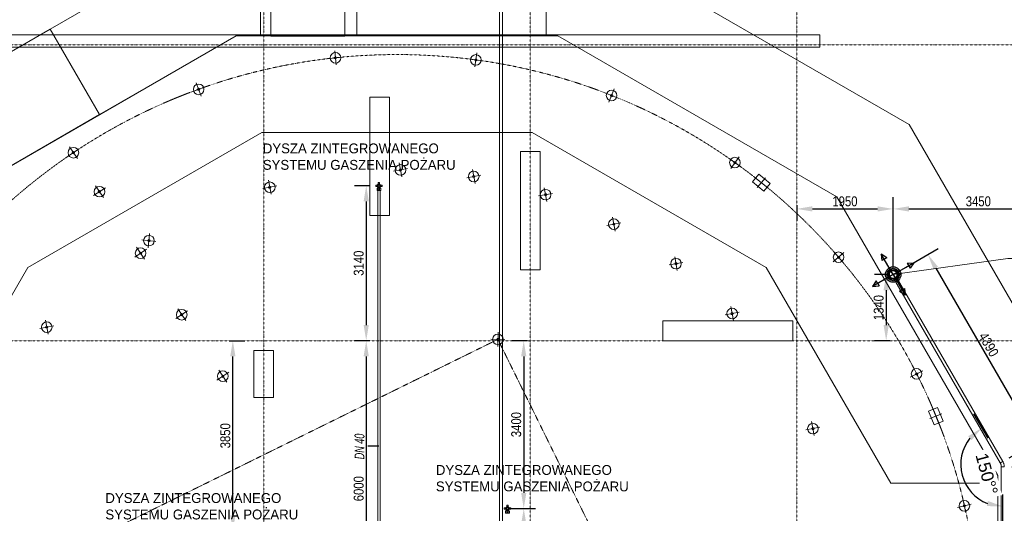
# Model space of a CAD drawing. Header units: centimetres. Extents: x -1589 to 108054, y -205274 to 31709.
# Tile 32 of 256: x 35729 to 55682, y -85651 to -75644. Entities that reach past the tile are written whole.
import ezdxf

# ---------------------------------------------------------------- set-up
doc = ezdxf.new("R2010")
doc.units = ezdxf.units.CM
doc.header["$LTSCALE"] = 0.01
doc.header["$MEASUREMENT"] = 0
doc.linetypes.add('Kropki i Kreski', pattern=[72, 36, -18, 0, -18])
for name, color, linetype in [('2_stropy.K_IR', 7, 'Continuous'), ('2_ściany wewnętrzne.ISTN', 7, 'Continuous'), ('2_ściany zewnętrzne.ISTN', 7, 'Continuous'), ('3_lądowisko.K_IR', 7, 'Continuous'), ('3_oświetlenie.K_IR', 7, 'Continuous'), ('4_osie.ISTN', 7, 'Continuous'), ('_KD', 7, 'Continuous'), ('_WOD-KAN', 7, 'Continuous')]:
    doc.layers.add(name, color=color, linetype=linetype)
for name, color, linetype, lineweight in [('A-ANNO-DIMS', 7, 'Continuous', 30), ('A-ANNO-NOTE', 7, 'Continuous', 30), ('F-SPRN', 7, 'Continuous', 18), ('P-PIPE', 7, 'Continuous', 9), ('P-PIPE-CNTR', 7, 'Continuous', 18), ('P-PIPE-IDEN', 7, 'Continuous', 30)]:
    doc.layers.add(name, color=color, linetype=linetype, lineweight=lineweight)
doc.styles.add('Arial Narrow', font='ARIALN.TTF', dxfattribs={"height": 200})
doc.styles.add('Arial Narrow_B_I', font='ARIALNBI.TTF', dxfattribs={"width": 0.8, "height": 100})
doc.styles.add('Arial_1', font='arial.ttf', dxfattribs={"height": 250})
doc.styles.add('GENERATED_STYLE_1', font='txt')
doc.dimstyles.new('Przekątna', dxfattribs={"dimscale": 304.8, "dimtxt": 204.686195, "dimasz": 1.041667, "dimexe": 0.787402, "dimexo": 0.492126, "dimgap": 0.164042, "dimtad": 1, "dimdec": 0, "dimrnd": 10, "dimzin": 0, "dimdsep": 46, "dimtxsty": 'Arial Narrow', "dimsah": 1, "dimcen": 0.09, "dimazin": 0, "dimtfac": 1, "dimtdec": 4, "dimtix": 1, "dimtmove": 0, "dimatfit": 3, "dimfxl": 1, "dimtvp": 1, "dimtolj": 1, "dimtzin": 0, "dimarcsym": 2})
doc.dimstyles.new('Przekątna_4', dxfattribs={"dimscale": 304.8, "dimtxt": 255.06485, "dimasz": 1.041667, "dimexe": 0.787402, "dimexo": 0.492126, "dimgap": 0.492126, "dimtad": 1, "dimdec": 0, "dimzin": 0, "dimdsep": 46, "dimtxsty": 'Arial_1', "dimsah": 1, "dimcen": 0.09, "dimadec": 0, "dimazin": 0, "dimtfac": 1, "dimtdec": 4, "dimtix": 1, "dimtmove": 2, "dimatfit": 3, "dimfxl": 1, "dimtvp": 1, "dimtfill": 1, "dimtolj": 1, "dimtzin": 0, "dimarcsym": 2})

# ---------------------------------------------------------------- blocks, each defined once
blk = doc.blocks.new('*D734')
at = {"layer": 'A-ANNO-DIMS', "color": 0, "lineweight": -2}
for p, q in [((39973, -82152), (40288, -82152)), ((40048, -85689), (40048, -82469)), ((40070, -86007), (39808, -86007))]:
    blk.add_line(p, q, dxfattribs=at)
at = {"layer": 'A-ANNO-DIMS', "color": 0}
for points in [[(40101, -82469), (39995, -82469), (40048, -82152)], [(39995, -85689), (40101, -85689), (40048, -86007)]]:
    blk.add_solid(points, dxfattribs=at)
at = {"layer": 'Defpoints', "color": 0}
for p in [(39823, -82152), (40048, -82152), (40220, -86007)]:
    blk.add_point(p, dxfattribs=at)
at = {"layer": 'A-ANNO-DIMS', "color": 0, "lineweight": 5, "insert": (39896, -84079), "char_height": 200, "attachment_point": 5, "rotation": 89.9999, "style": 'Arial Narrow'}
blk.add_mtext('\\A1;3850', dxfattribs=at)
blk = doc.blocks.new('*D735')
at = {"layer": 'A-ANNO-DIMS', "color": 0, "lineweight": -2}
for p, q in [((42820, -79011), (42511, -79011)), ((42751, -79328), (42751, -81834)), ((42826, -82152), (42511, -82152))]:
    blk.add_line(p, q, dxfattribs=at)
at = {"layer": 'A-ANNO-DIMS', "color": 0}
for points in [[(42804, -79328), (42698, -79328), (42751, -79011)], [(42698, -81834), (42804, -81834), (42751, -82152)]]:
    blk.add_solid(points, dxfattribs=at)
at = {"layer": 'Defpoints', "color": 0}
for p in [(42970, -79011), (42751, -82152), (42976, -82152)]:
    blk.add_point(p, dxfattribs=at)
at = {"layer": 'A-ANNO-DIMS', "color": 0, "lineweight": 5, "insert": (42599, -80581), "char_height": 200, "attachment_point": 5, "rotation": 90, "style": 'Arial Narrow'}
blk.add_mtext('\\A1;3140', dxfattribs=at)
blk = doc.blocks.new('*D736')
at = {"layer": 'A-ANNO-DIMS', "color": 0, "lineweight": -2}
for p, q in [((42826, -82152), (42511, -82152)), ((42751, -82469), (42751, -87834)), ((42826, -88152), (42511, -88152))]:
    blk.add_line(p, q, dxfattribs=at)
at = {"layer": 'A-ANNO-DIMS', "color": 0}
for points in [[(42804, -82469), (42698, -82469), (42751, -82152)], [(42698, -87834), (42804, -87834), (42751, -88152)]]:
    blk.add_solid(points, dxfattribs=at)
at = {"layer": 'Defpoints', "color": 0}
for p in [(42976, -82152), (42751, -88152), (42976, -88152)]:
    blk.add_point(p, dxfattribs=at)
at = {"layer": 'A-ANNO-DIMS', "color": 0, "lineweight": 5, "insert": (42599, -85152), "char_height": 200, "attachment_point": 5, "rotation": 90, "style": 'Arial Narrow'}
blk.add_mtext('\\A1;6000', dxfattribs=at)
blk = doc.blocks.new('*D744')
at = {"layer": 'A-ANNO-DIMS', "color": 0, "lineweight": -2}
for p, q in [((46018, -82152), (45703, -82152)), ((45943, -82469), (45943, -85237)), ((45625, -85555), (46183, -85555))]:
    blk.add_line(p, q, dxfattribs=at)
at = {"layer": 'A-ANNO-DIMS', "color": 0}
for points in [[(45996, -82469), (45890, -82469), (45943, -82152)], [(45890, -85237), (45996, -85237), (45943, -85555)]]:
    blk.add_solid(points, dxfattribs=at)
at = {"layer": 'Defpoints', "color": 0}
for p in [(46168, -82152), (45475, -85555), (45943, -85555)]:
    blk.add_point(p, dxfattribs=at)
at = {"layer": 'A-ANNO-DIMS', "color": 0, "lineweight": 5, "insert": (45791, -83853), "char_height": 200, "attachment_point": 5, "rotation": 89.9999, "style": 'Arial Narrow'}
blk.add_mtext('\\A1;3400', dxfattribs=at)
blk = doc.blocks.new('*D745')
at = {"layer": 'A-ANNO-DIMS', "color": 0, "lineweight": -2}
for p, q in [((45625, -85555), (46183, -85555)), ((45943, -85872), (45943, -87834)), ((46018, -88152), (45703, -88152))]:
    blk.add_line(p, q, dxfattribs=at)
at = {"layer": 'A-ANNO-DIMS', "color": 0}
for points in [[(45996, -85872), (45890, -85872), (45943, -85555)], [(45890, -87834), (45996, -87834), (45943, -88152)]]:
    blk.add_solid(points, dxfattribs=at)
at = {"layer": 'Defpoints', "color": 0}
for p in [(45475, -85555), (45943, -88152), (46168, -88152)]:
    blk.add_point(p, dxfattribs=at)
at = {"layer": 'A-ANNO-DIMS', "color": 0, "lineweight": 5, "insert": (45791, -86853), "char_height": 200, "attachment_point": 5, "rotation": 89.9999, "style": 'Arial Narrow'}
blk.add_mtext('\\A1;2600', dxfattribs=at)
blk = doc.blocks.new('*D756')
at = {"layer": 'A-ANNO-DIMS', "color": 0, "lineweight": -2}
for p, q in [((51474, -79406), (51474, -79720)), ((53429, -80661), (53429, -79240)), ((51792, -79480), (53112, -79480))]:
    blk.add_line(p, q, dxfattribs=at)
at = {"layer": 'A-ANNO-DIMS', "color": 0}
for points in [[(51792, -79427), (51792, -79533), (51474, -79480)], [(53112, -79533), (53112, -79427), (53429, -79480)]]:
    blk.add_solid(points, dxfattribs=at)
at = {"layer": 'Defpoints', "color": 0}
for p in [(51474, -79256), (53429, -79480), (53429, -80811)]:
    blk.add_point(p, dxfattribs=at)
at = {"layer": 'A-ANNO-DIMS', "color": 0, "lineweight": 5, "insert": (52452, -79328), "char_height": 200, "attachment_point": 5, "rotation": 359.9999, "style": 'Arial Narrow'}
blk.add_mtext('\\A1;1950', dxfattribs=at)
blk = doc.blocks.new('*D757')
at = {"layer": 'A-ANNO-DIMS', "color": 0, "lineweight": -2}
for p, q in [((53429, -80661), (53429, -79240)), ((56881, -79406), (56881, -79720)), ((53747, -79480), (56564, -79480))]:
    blk.add_line(p, q, dxfattribs=at)
at = {"layer": 'A-ANNO-DIMS', "color": 0}
for points in [[(53747, -79427), (53747, -79533), (53429, -79480)], [(56564, -79533), (56564, -79427), (56881, -79480)]]:
    blk.add_solid(points, dxfattribs=at)
at = {"layer": 'Defpoints', "color": 0}
for p in [(56881, -79256), (56881, -79480), (53429, -80811)]:
    blk.add_point(p, dxfattribs=at)
at = {"layer": 'A-ANNO-DIMS', "color": 0, "lineweight": 5, "insert": (55155, -79328), "char_height": 200, "attachment_point": 5, "rotation": 359.9999, "style": 'Arial Narrow'}
blk.add_mtext('\\A1;3450', dxfattribs=at)
blk = doc.blocks.new('*D758')
at = {"layer": 'A-ANNO-DIMS', "color": 0, "lineweight": -2}
for p, q in [((53275, -80811), (53048, -80811)), ((53288, -81128), (53288, -81834)), ((53363, -82152), (53048, -82152))]:
    blk.add_line(p, q, dxfattribs=at)
at = {"layer": 'A-ANNO-DIMS', "color": 0}
for points in [[(53341, -81128), (53235, -81128), (53288, -80811)], [(53235, -81834), (53341, -81834), (53288, -82152)]]:
    blk.add_solid(points, dxfattribs=at)
at = {"layer": 'Defpoints', "color": 0}
for p in [(53425, -80811), (53288, -82152), (53513, -82152)]:
    blk.add_point(p, dxfattribs=at)
at = {"layer": 'A-ANNO-DIMS', "color": 0, "lineweight": 5, "insert": (53136, -81481), "char_height": 200, "attachment_point": 5, "rotation": 90, "style": 'Arial Narrow'}
blk.add_mtext('\\A1;1340', dxfattribs=at)
blk = doc.blocks.new('*D773')
at = {"layer": 'A-ANNO-DIMS', "color": 0, "lineweight": -2}
for p, q in [((55832, -84710), (57070, -84710)), ((56830, -87834), (56830, -85028)), ((56755, -88152), (57070, -88152))]:
    blk.add_line(p, q, dxfattribs=at)
at = {"layer": 'A-ANNO-DIMS', "color": 0}
for points in [[(56882, -85028), (56777, -85028), (56830, -84710)], [(56777, -87834), (56882, -87834), (56830, -88152)]]:
    blk.add_solid(points, dxfattribs=at)
at = {"layer": 'Defpoints', "color": 0}
for p in [(55682, -84710), (56830, -84710), (56605, -88152)]:
    blk.add_point(p, dxfattribs=at)
at = {"layer": 'A-ANNO-DIMS', "color": 0, "lineweight": 5, "insert": (56677, -86431), "char_height": 200, "attachment_point": 5, "rotation": 89.9999, "style": 'Arial Narrow'}
blk.add_mtext('\\A1;3440', dxfattribs=at)
blk = doc.blocks.new('*D774')
at = {"layer": 'A-ANNO-DIMS', "color": 0, "lineweight": -2}
for p, q in [((56755, -82152), (57070, -82152)), ((56830, -84393), (56830, -82469)), ((55832, -84710), (57070, -84710))]:
    blk.add_line(p, q, dxfattribs=at)
at = {"layer": 'A-ANNO-DIMS', "color": 0}
for points in [[(56882, -82469), (56777, -82469), (56830, -82152)], [(56777, -84393), (56882, -84393), (56830, -84710)]]:
    blk.add_solid(points, dxfattribs=at)
at = {"layer": 'Defpoints', "color": 0}
for p in [(56605, -82152), (56830, -82152), (55682, -84710)]:
    blk.add_point(p, dxfattribs=at)
at = {"layer": 'A-ANNO-DIMS', "color": 0, "lineweight": 5, "insert": (56677, -83431), "char_height": 200, "attachment_point": 5, "rotation": 89.9999, "style": 'Arial Narrow'}
blk.add_mtext('\\A1;2560', dxfattribs=at)
blk = doc.blocks.new('*D775')
at = {"layer": 'A-ANNO-DIMS', "color": 0, "lineweight": -2}
for p, q in [((53680, -80666), (54342, -80284)), ((54293, -80679), (56172, -83934)), ((55782, -84525), (56538, -84089))]:
    blk.add_line(p, q, dxfattribs=at)
at = {"layer": 'A-ANNO-DIMS', "color": 0}
for points in [[(54338, -80653), (54247, -80705), (54134, -80404)], [(56126, -83960), (56217, -83907), (56330, -84209)]]:
    blk.add_solid(points, dxfattribs=at)
at = {"layer": 'Defpoints', "color": 0}
for p in [(53550, -80741), (56330, -84209), (55652, -84600)]:
    blk.add_point(p, dxfattribs=at)
at = {"layer": 'A-ANNO-DIMS', "color": 0, "lineweight": 5, "insert": (55364, -82230), "char_height": 200, "attachment_point": 5, "rotation": 300, "style": 'Arial Narrow'}
blk.add_mtext('\\A1;4390', dxfattribs=at)
blk = doc.blocks.new('*D783')
at = {"layer": 'A-ANNO-DIMS', "color": 0, "lineweight": -2}
for p, q in [((55060, -83636), (55345, -84129)), ((55651, -85842), (55651, -85272))]:
    blk.add_line(p, q, dxfattribs=at)
blk.add_arc((55651, -84659), 852, 141.4684, 248.5316, dxfattribs=at)
at = {"layer": 'A-ANNO-DIMS', "color": 0}
for points in [[(55019, -84169), (54950, -84088), (55225, -83921)], [(55330, -85505), (55349, -85401), (55651, -85512)]]:
    blk.add_solid(points, dxfattribs=at)
at = {"layer": 'Defpoints', "color": 0}
for p in [(54985, -83506), (54812, -84511), (55651, -85992)]:
    blk.add_point(p, dxfattribs=at)
at = {"layer": 'A-ANNO-DIMS', "color": 0, "lineweight": 5, "insert": (55336, -84404), "char_height": 250, "attachment_point": 1, "rotation": 285, "line_spacing_factor": 0.941778, "style": 'Arial_1', "bg_fill": 3, "box_fill_scale": 1.25, "bg_fill_color": 257, "bg_fill_transparency": 0}
blk.add_mtext('\\A1;150%%d°', dxfattribs=at)
at = {"layer": 'Defpoints', "color": 0}
blk.add_point((55651, -84659), dxfattribs=at)

msp = doc.modelspace()

# ---------------------------------------------------------------- linework, layer by layer
at = {"layer": '2_stropy.K_IR', "color": 8, "linetype": 'Continuous', "lineweight": 5, "ltscale": 10, "flags": 128}
for points in [[(37342.67536, -77568.9581), (36342.87346, -75837.07474), (38733.13041, -74457.45428), (38115.93207, -73388.283), (39245.67857, -72736.01038), (40611.62917, -72736.89994), (40611.62917, -75969.95529), (40112.38628, -75969.99321)], [(42561.71357, -75970.08534), (42561.71357, -72736.01038), (44061.71357, -72736.01038), (44061.71357, -73969.89279), (46399.38915, -73969.89279), (46399.3885, -75969.93519)], [(46399.3885, -75969.93519), (46399.38915, -73969.89279), (47172.27422, -73969.89279), (53751.28223, -77767.97979), (57549.38645, -84346.88449), (57549.38645, -87873.79552), (57549.38645, -87949.12215), (57014.11243, -88089.94773), (55549.38661, -88093.31303), (55549.38982, -84882.811), (52287.10558, -79232.17573), (46636.26988, -75969.92593)], [(40817.25848, -75976.54181), (42317.25848, -75976.54181), (42317.25848, -75441.85786), (40817.25848, -75441.85786)], [(31199.38603, -84970.89753), (29199.38584, -84970.89753), (29199.38589, -84346.88435), (32997.46387, -77767.99497), (36342.87346, -75837.07474), (37342.67536, -77568.9581), (34461.66673, -79232.1756), (31199.38603, -84882.8111)], [(40636.48181, -98362.89267), (46112.29129, -98362.89267), (50854.48205, -95624.9873), (53376.30014, -91257.07187), (55549.38627, -91257.07187), (55549.38388, -85041.09319), (53381.13646, -85041.09324), (50854.48138, -80664.79864), (46110.81755, -77932.39197), (40637.95553, -77932.39197), (35894.29067, -80664.79813), (33156.3853, -85406.98893), (33156.38595, -90882.79875), (35894.29068, -95624.98794)]]:
    msp.add_lwpolyline(points, close=True, dxfattribs=at)
msp.add_lwpolyline([(34461.66672, -79232.17564), (40112.50234, -75969.92604), (46636.26979, -75969.926), (52287.1056, -79232.17564), (55549.38627, -84882.81101), (55549.38388, -85041.09319), (53381.13646, -85041.09324), (50854.48138, -80664.79864), (46110.81755, -77932.39197), (40637.95553, -77932.39197), (35894.29067, -80664.79813), (33156.3853, -85406.98893)], dxfattribs=at)
at = {"layer": '2_ściany wewnętrzne.ISTN', "color": 8, "linetype": 'Continuous', "lineweight": 5, "ltscale": 10, "flags": 128}
for points in [[(45874.38766, -78318.46288), (45874.38766, -80717.10073)], [(46274.38766, -78318.46288), (45874.38766, -78318.46288)], [(46274.38766, -80717.10073), (46274.38766, -78318.46288)], [(45874.38766, -80717.10073), (46274.38766, -80717.10073)], [(51394.38766, -81751.82718), (48763.5268, -81751.82718)], [(48763.5268, -81751.82718), (48763.5268, -82151.82718)], [(51394.38766, -82151.82718), (51394.38766, -81751.82718)], [(48763.5268, -82151.82718), (51394.38766, -82151.82718)], [(40474.38766, -82351.82718), (40474.38766, -83305.5925)], [(40874.38766, -82351.82718), (40474.38766, -82351.82718)], [(40874.38766, -83305.5925), (40874.38766, -82351.82718)], [(40474.38766, -83305.5925), (40874.38766, -83305.5925)]]:
    msp.add_lwpolyline(points, dxfattribs=at)
at = {"layer": '2_ściany zewnętrzne.ISTN', "color": 8, "linetype": 'Continuous', "lineweight": 5, "ltscale": 10, "flags": 128}
for points in [[(51943.77279, -75951.28896), (34793.6724, -75951.28896)], [(51943.77279, -76201.28896), (51943.77279, -75951.28896)], [(34793.6724, -76201.28896), (51943.77279, -76201.28896)], [(42822.27582, -77216.50664), (42822.27582, -79615.1445)], [(43222.27582, -77216.50664), (42822.27582, -77216.50664)], [(43222.27582, -79615.1445), (43222.27582, -77216.50664)], [(42822.27582, -79615.1445), (43222.27582, -79615.1445)]]:
    msp.add_lwpolyline(points, dxfattribs=at)
at = {"layer": '3_lądowisko.K_IR', "color": 8, "linetype": 'Kropki i Kreski', "lineweight": 5, "ltscale": 10, "flags": 128}
msp.add_lwpolyline([(41329.61215, -94177.90319), (49400.90372, -90196.16331), (45419.16383, -82124.87175), (37347.87227, -86106.61163)], close=True, dxfattribs=at)
at = {"layer": '3_oświetlenie.K_IR', "color": 8, "linetype": 'Continuous', "lineweight": 5, "ltscale": 10}
for p, q in [((42270.55036, -76402.3492), (41984.46195, -76432.75003)), ((42142.70658, -76560.59382), (42112.30574, -76274.50541)), ((44952.36613, -76602.64202), (44991.31439, -76317.59146)), ((45114.36554, -76479.59087), (44829.31498, -76440.64261)), ((39490.88799, -77007.92367), (39220.38827, -77105.90676)), ((39404.62968, -77192.16508), (39306.64658, -76921.66535)), ((47857.0571, -77235.15939), (47589.6106, -77129.12562)), ((47670.31697, -77315.86576), (47776.35073, -77048.41926)), ((36936.92177, -78261.12021), (36697.7313, -78420.99112)), ((36897.26199, -78460.6509), (36737.39108, -78221.46043)), ((43471.12271, -78831.63671), (43418.23185, -78548.84119)), ((50339.23118, -78625.14387), (50104.93187, -78458.18692)), ((50138.60305, -78658.81505), (50305.56, -78424.51574)), ((43586.07504, -78663.79352), (43303.27952, -78716.68438)), ((45070.27789, -78796.5617), (44787.48236, -78849.45256)), ((44955.32556, -78964.40489), (44902.4347, -78681.60936)), ((50579.59704, -78929.80088), (50706.51633, -78775.23214)), ((50706.51633, -78775.23214), (50938.36943, -78965.61107)), ((37425.11045, -79250.39012), (37265.23955, -79011.19964)), ((40823.19481, -79182.7953), (40770.30394, -78899.99977)), ((50811.45014, -79120.17981), (50579.59704, -78929.80088)), ((50619.87137, -78833.47861), (50898.0951, -79061.93333)), ((50841.48077, -78847.23629), (50676.4857, -79048.17565)), ((50938.36943, -78965.61107), (50811.45014, -79120.17981)), ((37225.57976, -79210.73033), (37464.77024, -79050.85943)), ((40938.14714, -79014.95211), (40655.35161, -79067.84297)), ((46527.30281, -79165.48321), (46244.50728, -79218.37407)), ((46412.35048, -79333.3264), (46359.45962, -79050.53088)), ((47910.06778, -79762.56039), (47627.27226, -79815.45125)), ((47795.11545, -79930.40358), (47742.22459, -79647.60806)), ((38332.72819, -80267.1727), (38362.49929, -79981.01814)), ((38490.69102, -80138.98097), (38204.53646, -80109.20987)), ((38059.11151, -80457.81687), (38298.30199, -80297.94596)), ((38258.6422, -80497.47665), (38098.7713, -80258.28618)), ((52213.77486, -80553.44193), (52431.95199, -80365.90653)), ((52416.63113, -80568.7628), (52229.09572, -80350.58566)), ((49169.52589, -80563.98217), (48886.73037, -80616.87304)), ((49054.57356, -80731.82537), (49001.6827, -80449.02984)), ((38892.64326, -81704.9034), (39131.83374, -81545.03249)), ((39092.17395, -81744.56318), (38932.30305, -81505.37271)), ((50307.01222, -81575.03452), (50024.2167, -81627.92538)), ((50192.05989, -81742.87771), (50139.16903, -81460.08219)), ((36303.87309, -82019.4679), (36250.98223, -81736.67237)), ((36418.82543, -81851.62471), (36136.0299, -81904.51557)), ((45414.99996, -82268.661), (45423.32771, -81981.08249)), ((45562.95309, -82129.03562), (45275.37458, -82120.70787)), ((39726.17501, -82951.98993), (39965.36549, -82792.11903)), ((39925.7057, -82991.64972), (39765.8348, -82752.45924)), ((53775.2301, -82889.63682), (54031.94767, -82759.76427)), ((53968.52516, -82953.05933), (53838.65261, -82696.34176)), ((54330.86562, -83505.08808), (54145.76823, -83580.84398)), ((54145.76823, -83580.84398), (54259.40209, -83858.49006)), ((54363.31417, -83848.37672), (54226.95354, -83515.20142)), ((54444.49948, -83782.73416), (54330.86562, -83505.08808)), ((51829.08015, -84075.95278), (51776.18929, -83793.15725)), ((54415.44716, -83632.54773), (54174.82055, -83731.03041)), ((54259.40209, -83858.49006), (54444.49948, -83782.73416)), ((51944.03248, -83908.10958), (51661.23696, -83961.00044)), ((54904.72223, -85639.46587), (54840.06032, -85359.12745)), ((54732.22207, -85531.62762), (55012.56048, -85466.9657))]:
    msp.add_line(p, q, dxfattribs=at)
at = {"layer": '3_oświetlenie.K_IR', "color": 8, "linetype": 'Kropki i Kreski', "lineweight": 5, "ltscale": 10}
msp.add_circle((43374.38799, -88151.38747), 11800, dxfattribs=at)
at = {"layer": '3_oświetlenie.K_IR', "color": 8, "linetype": 'Continuous', "lineweight": 5, "ltscale": 10}
for centre, radius in [((42127.50616, -76417.54962), 107.50002), ((42127.50616, -76417.54962), 22.97504), ((44971.84026, -76460.11674), 107.50002), ((44971.84026, -76460.11674), 22.97504), ((39355.63813, -77056.91521), 107.50002), ((39355.63813, -77056.91521), 22.97504), ((47723.33385, -77182.14251), 107.50002), ((47723.33385, -77182.14251), 22.97504), ((36817.32653, -78341.05566), 107.50002), ((36817.32653, -78341.05566), 22.97504), ((43444.67728, -78690.23895), 107.5), ((50222.08153, -78541.6654), 107.50002), ((50222.08153, -78541.6654), 22.97504), ((43444.67728, -78690.23895), 22.97504), ((44928.88013, -78823.00713), 107.5), ((44928.88013, -78823.00713), 22.97504), ((40796.74938, -79041.39754), 107.5), ((37345.175, -79130.79488), 107.50002), ((37345.175, -79130.79488), 22.97504), ((40796.74938, -79041.39754), 22.97504), ((46385.90505, -79191.92864), 107.5), ((46385.90505, -79191.92864), 22.97504), ((47768.67002, -79789.00582), 107.5), ((47768.67002, -79789.00582), 22.97504), ((38347.61374, -80124.09542), 107.5), ((38347.61374, -80124.09542), 22.97504), ((38178.70675, -80377.88141), 107.50002), ((38178.70675, -80377.88141), 22.97504), ((52322.86342, -80459.67423), 107.50002), ((49028.12813, -80590.4276), 107.5), ((49028.12813, -80590.4276), 22.97504), ((52322.86342, -80459.67423), 22.97504), ((39012.2385, -81624.96795), 107.50002), ((39012.2385, -81624.96795), 22.97504), ((50165.61446, -81601.47995), 107.5), ((50165.61446, -81601.47995), 22.97504), ((36277.42766, -81878.07014), 107.5), ((36277.42766, -81878.07014), 22.97504), ((45419.16383, -82124.87175), 107.5), ((45419.16383, -82124.87175), 22.97504), ((39845.77025, -82872.05448), 107.50002), ((53903.58889, -82824.70054), 107.50002), ((53903.58889, -82824.70054), 22.97504), ((39845.77025, -82872.05448), 22.97504), ((51802.63472, -83934.55501), 107.5), ((51802.63472, -83934.55501), 22.97504), ((54872.39127, -85499.29666), 107.50002), ((54872.39127, -85499.29666), 22.97504)]:
    msp.add_circle(centre, radius, dxfattribs=at)
at = {"layer": '4_osie.ISTN', "color": 7, "linetype": 'Kropki i Kreski', "lineweight": 0, "ltscale": 10}
for p, q in [((40674.38766, -105096.35865), (40674.38766, -67896.26442)), ((46074.38766, -105096.35865), (46074.38766, -67896.26442)), ((51474.38766, -105096.35865), (51474.38766, -67896.26442)), ((64213.19484, -76151.82718), (25489.03617, -76151.82718)), ((64213.19484, -82151.82718), (25489.03617, -82151.82718))]:
    msp.add_line(p, q, dxfattribs=at)
at = {"layer": '_KD', "lineweight": 5}
msp.add_lwpolyline([(53424.65908, -80810.77033), (55753.25785, -80482.98872), (58936.05209, -80482.98872)], dxfattribs=at)
at = {"layer": 'A-ANNO-NOTE', "color": 30, "lineweight": 30, "true_color": 0xff8000}
for p, q in [((53429.31606, -80810.77033), (53189.11009, -80394.72118)), ((53301.16773, -80468.70772), (53189.11009, -80394.72118)), ((53189.11009, -80394.72118), (53197.15544, -80528.75921)), ((53429.31606, -80810.77033), (53189.11009, -80394.72118)), ((53301.16773, -80468.70772), (53189.11009, -80394.72118)), ((53189.11009, -80394.72118), (53197.15544, -80528.75921)), ((53301.16773, -80468.70772), (53197.15544, -80528.75921)), ((53301.16773, -80468.70772), (53197.15544, -80528.75921)), ((53429.31606, -80810.77033), (53845.36521, -80570.56437)), ((53711.32718, -80578.60971), (53845.36521, -80570.56437)), ((53711.32718, -80578.60971), (53771.37867, -80682.622)), ((53845.36521, -80570.56437), (53771.37867, -80682.622)), ((53429.31606, -80810.77033), (53013.26691, -81050.9763)), ((53429.31606, -80810.77033), (53013.26691, -81050.9763)), ((53429.31606, -80810.77033), (53013.26691, -81050.9763)), ((53087.25345, -80938.91866), (53013.26691, -81050.9763)), ((53087.25345, -80938.91866), (53013.26691, -81050.9763)), ((53087.25345, -80938.91866), (53013.26691, -81050.9763)), ((53117.2792, -80990.92481), (53087.25345, -80938.91866)), ((53117.2792, -80990.92481), (53087.25345, -80938.91866)), ((53117.2792, -80990.92481), (53087.25345, -80938.91866)), ((53117.2792, -80990.92481), (53147.30494, -81042.93095)), ((53117.2792, -80990.92481), (53147.30494, -81042.93095)), ((53117.2792, -80990.92481), (53147.30494, -81042.93095)), ((53429.31606, -80810.77033), (53669.52203, -81226.81949)), ((53429.31606, -80810.77033), (53669.52203, -81226.81949)), ((53429.31606, -80810.77033), (53669.52203, -81226.81949)), ((53013.26691, -81050.9763), (53147.30494, -81042.93095)), ((53013.26691, -81050.9763), (53147.30494, -81042.93095)), ((53013.26691, -81050.9763), (53147.30494, -81042.93095)), ((53609.47054, -81122.8072), (53557.46439, -81152.83294)), ((53609.47054, -81122.8072), (53557.46439, -81152.83294)), ((53609.47054, -81122.8072), (53557.46439, -81152.83294)), ((53669.52203, -81226.81949), (53557.46439, -81152.83294)), ((53669.52203, -81226.81949), (53557.46439, -81152.83294)), ((53669.52203, -81226.81949), (53557.46439, -81152.83294)), ((53609.47054, -81122.8072), (53661.47668, -81092.78145)), ((53609.47054, -81122.8072), (53661.47668, -81092.78145)), ((53609.47054, -81122.8072), (53661.47668, -81092.78145)), ((53661.47668, -81092.78145), (53669.52203, -81226.81949)), ((53661.47668, -81092.78145), (53669.52203, -81226.81949)), ((53661.47668, -81092.78145), (53669.52203, -81226.81949))]:
    msp.add_line(p, q, dxfattribs=at)
for radius in [157.16373, 157.16373, 157.16373, 127.35748, 127.35748, 127.35748, 101.53935, 101.53935, 101.53935, 81.67856, 81.67856, 81.67856]:
    msp.add_circle((53429.31606, -80810.77033), radius, dxfattribs=at)
at = {"layer": 'F-SPRN', "color": 30, "true_color": 0xff8000}
for p, q in [((42980.92695, -79007.70583), (42980.92695, -79010.9238)), ((42980.92695, -79010.9238), (42980.92695, -79014.14178)), ((42988.47462, -78992.24267), (42986.23923, -78994.55749)), ((42990.71001, -78989.92786), (42988.47462, -78992.24267)), ((43007.81949, -78984.03126), (43004.60152, -78984.03126)), ((43011.03747, -78984.03126), (43007.81949, -78984.03126)), ((43027.16437, -78992.24267), (43024.92898, -78989.92786)), ((43029.39976, -78994.55749), (43027.16437, -78992.24267)), ((43034.71204, -79010.9238), (43034.71204, -79007.70583)), ((43034.71204, -79014.14178), (43034.71204, -79010.9238)), ((42986.23923, -79027.29011), (42988.47462, -79029.60493)), ((42988.47462, -79029.60493), (42990.71001, -79031.91975)), ((43004.60152, -79037.81634), (43007.81949, -79037.81634)), ((43007.81949, -79037.81634), (43011.03747, -79037.81634)), ((43024.92898, -79031.91975), (43027.16437, -79029.60493)), ((43027.16437, -79029.60493), (43029.39976, -79027.29011)), ((45586.46046, -85551.31244), (45586.46046, -85554.53042)), ((45586.46046, -85554.53042), (45586.46046, -85557.74839)), ((45594.00813, -85535.84929), (45591.77273, -85538.16411)), ((45591.77273, -85570.89673), (45594.00813, -85573.21155)), ((45596.24352, -85533.53447), (45594.00813, -85535.84929)), ((45594.00813, -85573.21155), (45596.24352, -85575.52636)), ((45613.353, -85527.63788), (45610.13502, -85527.63788)), ((45610.13502, -85581.42296), (45613.353, -85581.42296)), ((45616.57098, -85527.63788), (45613.353, -85527.63788)), ((45613.353, -85581.42296), (45616.57098, -85581.42296)), ((45632.69787, -85535.84929), (45630.46248, -85533.53447)), ((45630.46248, -85575.52636), (45632.69787, -85573.21155)), ((45634.93327, -85538.16411), (45632.69787, -85535.84929)), ((45632.69787, -85573.21155), (45634.93327, -85570.89673)), ((45640.24554, -85554.53042), (45640.24554, -85551.31244)), ((45640.24554, -85557.74839), (45640.24554, -85554.53042))]:
    msp.add_line(p, q, dxfattribs=at)
for centre, radius, start, end in [((43007.81949, -79010.9238), 37.5, 0, 180), ((43007.81949, -79010.9238), 37.5, 180, 0), ((43007.81949, -79010.9238), 33.8258, 0, 180), ((43007.81949, -79010.9238), 33.8258, 180, 0), ((43007.81949, -79010.9238), 26.89254, 0, 180), ((42983.62335, -79007.70583), 2.69639, 105, 180), ((43007.81949, -79010.9238), 26.89254, 180, 0), ((42983.62335, -79007.70583), 2.69639, 105, 165), ((42988.17885, -78996.43056), 2.69639, 136, 196), ((42988.17885, -78996.43056), 2.69639, 136, 181), ((43007.81949, -79010.9238), 20, 0, 180), ((43007.81949, -79010.9238), 20, 0, 180), ((43007.81949, -79010.9238), 20, 180, 0), ((43007.81949, -79010.9238), 20, 180, 0), ((42992.64964, -78991.80093), 2.69639, 61, 136), ((42992.64964, -78991.80093), 2.69639, 61, 136), ((42993.23809, -79010.9238), 1.01067, 90, 270), ((42993.23809, -79010.9238), 1.01067, 270, 90), ((42996.64949, -79001.55106), 1.01067, 50, 230), ((42996.64949, -79001.55106), 1.01067, 230, 50), ((43004.60152, -78986.72765), 2.69639, 90, 150), ((43004.60152, -78986.72765), 2.69639, 105, 150), ((43007.81949, -78996.3424), 1.01067, 0, 180), ((43007.81949, -78996.3424), 1.01067, 180, 0), ((43011.03747, -78986.72765), 2.69639, 30, 90), ((43011.03747, -78986.72765), 2.69639, 30, 75), ((43018.9895, -79001.55106), 1.01067, 130, 310), ((43018.9895, -79001.55106), 1.01067, 310, 130), ((43022.4009, -79010.9238), 1.01067, 90, 270), ((43022.98935, -78991.80093), 2.69639, 44, 119), ((43022.98935, -78991.80093), 2.69639, 44, 119), ((43022.4009, -79010.9238), 1.01067, 270, 90), ((43027.46014, -78996.43056), 2.69639, 344, 44), ((43027.46014, -78996.43056), 2.69639, 359, 44), ((43032.01564, -79007.70583), 2.69639, 0, 75), ((43032.01564, -79007.70583), 2.69639, 15, 65.756798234), ((42983.62335, -79014.14178), 2.69639, 180, 255), ((42983.62335, -79014.14178), 2.69639, 195, 255), ((42988.17885, -79025.41704), 2.69639, 164, 224), ((42988.17885, -79025.41704), 2.69639, 179, 224), ((42992.64964, -79030.04668), 2.69639, 224, 299), ((42992.64964, -79030.04668), 2.69639, 224, 299), ((42996.64949, -79020.29655), 1.01067, 130, 310), ((42996.64949, -79020.29655), 1.01067, 310, 130), ((43004.60152, -79035.11995), 2.69639, 210, 270), ((43004.60152, -79035.11995), 2.69639, 210, 255), ((43007.81949, -79025.5052), 1.01067, 0, 180), ((43007.81949, -79025.5052), 1.01067, 180, 0), ((43011.03747, -79035.11995), 2.69639, 270, 330), ((43011.03747, -79035.11995), 2.69639, 285, 330), ((43018.9895, -79020.29655), 1.01067, 50, 230), ((43018.9895, -79020.29655), 1.01067, 230, 50), ((43022.98935, -79030.04668), 2.69639, 241, 316), ((43022.98935, -79030.04668), 2.69639, 241, 316), ((43027.46014, -79025.41704), 2.69639, 316, 16), ((43027.46014, -79025.41704), 2.69639, 316, 1), ((43032.01564, -79014.14178), 2.69639, 285, 0), ((43032.01564, -79014.14178), 2.69639, 285, 345), ((53429.31606, -80810.77033), 76.2, 29.999987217, 209.999987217), ((53429.31606, -80810.77033), 76.2, 209.999987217, 29.999987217), ((53429.31606, -80810.77033), 12.7, 29.999987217, 209.999987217), ((53429.31606, -80810.77033), 12.7, 209.999987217, 29.999987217), ((45613.353, -85554.53042), 37.5, 0, 180), ((45613.353, -85554.53042), 37.5, 180, 0), ((45613.353, -85554.53042), 33.8258, 0, 180), ((45613.353, -85554.53042), 33.8258, 180, 0), ((45613.353, -85554.53042), 26.89254, 0, 180), ((45589.15685, -85551.31244), 2.69639, 105, 180), ((45613.353, -85554.53042), 26.89254, 180, 0), ((45589.15685, -85557.74839), 2.69639, 180, 255), ((45589.15685, -85551.31244), 2.69639, 105, 165), ((45589.15685, -85557.74839), 2.69639, 195, 255), ((45593.71235, -85540.03718), 2.69639, 136, 196), ((45593.71235, -85540.03718), 2.69639, 136, 181), ((45593.71235, -85569.02366), 2.69639, 164, 224), ((45593.71235, -85569.02366), 2.69639, 179, 224), ((45613.353, -85554.53042), 20, 0, 180), ((45613.353, -85554.53042), 20, 0, 180), ((45613.353, -85554.53042), 20, 180, 0), ((45613.353, -85554.53042), 20, 180, 0), ((45598.18314, -85535.40754), 2.69639, 59.014244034, 136), ((45598.18314, -85535.40754), 2.69639, 61, 136), ((45598.18314, -85573.65329), 2.69639, 224, 300.985755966), ((45598.18314, -85573.65329), 2.69639, 224, 299), ((45598.7716, -85554.53042), 1.01067, 90, 270), ((45598.7716, -85554.53042), 1.01067, 270, 90), ((45602.183, -85545.15767), 1.01067, 50, 230), ((45602.183, -85563.90316), 1.01067, 130, 310), ((45602.183, -85545.15767), 1.01067, 230, 50), ((45602.183, -85563.90316), 1.01067, 310, 130), ((45610.13502, -85530.33427), 2.69639, 90, 150), ((45610.13502, -85530.33427), 2.69639, 105, 150), ((45610.13502, -85578.72657), 2.69639, 210, 270), ((45610.13502, -85578.72657), 2.69639, 210, 255), ((45613.353, -85539.94902), 1.01067, 0, 180), ((45613.353, -85539.94902), 1.01067, 180, 0), ((45613.353, -85569.11182), 1.01067, 0, 180), ((45613.353, -85569.11182), 1.01067, 180, 0), ((45616.57098, -85530.33427), 2.69639, 30, 90), ((45616.57098, -85578.72657), 2.69639, 270, 330), ((45616.57098, -85530.33427), 2.69639, 30, 75), ((45616.57098, -85578.72657), 2.69639, 285, 330), ((45624.523, -85545.15767), 1.01067, 130, 310), ((45624.523, -85563.90316), 1.01067, 50, 230), ((45624.523, -85545.15767), 1.01067, 310, 130), ((45624.523, -85563.90316), 1.01067, 230, 50), ((45627.9344, -85554.53042), 1.01067, 90, 270), ((45628.52286, -85535.40754), 2.69639, 44, 119), ((45628.52286, -85535.40754), 2.69639, 44, 119), ((45628.52286, -85573.65329), 2.69639, 241, 316), ((45628.52286, -85573.65329), 2.69639, 241, 316), ((45627.9344, -85554.53042), 1.01067, 270, 90), ((45632.99365, -85540.03718), 2.69639, 344, 44), ((45632.99365, -85540.03718), 2.69639, 359, 44), ((45632.99365, -85569.02366), 2.69639, 316, 16), ((45632.99365, -85569.02366), 2.69639, 316, 1), ((45637.54915, -85551.31244), 2.69639, 0, 75), ((45637.54915, -85551.31244), 2.69639, 15, 75), ((45637.54915, -85557.74839), 2.69639, 285, 0), ((45637.54915, -85557.74839), 2.69639, 285, 345)]:
    msp.add_arc(centre, radius, start, end, dxfattribs=at)
at = {"layer": 'P-PIPE', "color": 106}
for p, q in [((45453.73198, -74308.78623), (45453.73198, -87591.85325)), ((45514.03198, -87591.85325), (45514.03198, -74308.78533))]:
    msp.add_line(p, q, dxfattribs=at)
at = {"layer": 'P-PIPE', "color": 30, "lineweight": 13, "true_color": 0xff8000}
for p, q in [((42942.66849, -78998.2238), (42942.66849, -79023.6238)), ((42959.60183, -78998.2238), (42942.66849, -78998.2238)), ((42959.60183, -78998.2238), (42971.89847, -78998.2238)), ((43020.51949, -78945.7728), (42995.11949, -78945.7728)), ((42995.11949, -78945.7728), (42995.11949, -78962.70613)), ((42995.11949, -78975.00278), (42995.11949, -78962.70613)), ((43020.51949, -78962.70613), (43020.51949, -78945.7728)), ((43020.51949, -78962.70613), (43020.51949, -78975.00278)), ((43043.74052, -78998.2238), (43056.03716, -78998.2238)), ((43072.97049, -78998.2238), (43056.03716, -78998.2238)), ((43072.97049, -79023.6238), (43072.97049, -78998.2238)), ((42942.66849, -79023.6238), (42959.60183, -79023.6238)), ((42971.89847, -79023.6238), (42959.60183, -79023.6238)), ((42969.71949, -79056.6438), (42969.71949, -79107.4438)), ((42995.01728, -79056.6438), (42969.71949, -79056.6438)), ((42969.71949, -79107.4438), (43007.81949, -79107.4438)), ((42995.11949, -79059.14147), (42995.11949, -79046.84483)), ((42995.11949, -79059.14147), (42995.11949, -79076.0748)), ((42995.11949, -79076.02337), (42995.11949, -79098.97713)), ((42995.11949, -79076.0748), (43020.51949, -79076.0748)), ((42995.11949, -79098.97713), (43020.51949, -79098.97713)), ((43007.81949, -79107.4438), (43045.91949, -79107.4438)), ((43020.51949, -79046.84483), (43020.51949, -79059.14147)), ((43020.51949, -79076.0748), (43020.51949, -79059.14147)), ((43020.51949, -79098.97713), (43020.51949, -79076.02337)), ((43045.91949, -79056.6438), (43020.62171, -79056.6438)), ((43056.03716, -79023.6238), (43043.74052, -79023.6238)), ((43045.91949, -79107.4438), (43045.91949, -79056.6438)), ((43056.03716, -79023.6238), (43072.97049, -79023.6238)), ((45548.202, -85541.83042), (45548.202, -85567.23042)), ((45565.13533, -85541.83042), (45548.202, -85541.83042)), ((45548.202, -85567.23042), (45565.13533, -85567.23042)), ((45565.13533, -85541.83042), (45577.43198, -85541.83042)), ((45577.43198, -85567.23042), (45565.13533, -85567.23042)), ((45626.053, -85489.38016), (45600.653, -85489.38016)), ((45600.653, -85489.38016), (45600.653, -85506.31349)), ((45600.653, -85518.61013), (45600.653, -85506.31349)), ((45600.653, -85602.74882), (45600.653, -85590.45218)), ((45626.053, -85506.31349), (45626.053, -85489.38016)), ((45626.053, -85506.31349), (45626.053, -85518.61013)), ((45626.053, -85590.45218), (45626.053, -85602.74882)), ((45649.27402, -85541.83042), (45661.57067, -85541.83042)), ((45661.57067, -85567.23042), (45649.27402, -85567.23042)), ((45678.504, -85541.83042), (45661.57067, -85541.83042)), ((45661.57067, -85567.23042), (45678.504, -85567.23042)), ((45678.504, -85567.23042), (45678.504, -85541.83042)), ((45575.253, -85600.25079), (45575.253, -85651.05039)), ((45600.653, -85602.74882), (45600.653, -85619.68216)), ((45600.653, -85619.62836), (45600.653, -85642.77679)), ((45600.653, -85619.68216), (45626.053, -85619.68216)), ((45600.653, -85642.77679), (45626.053, -85642.77679)), ((45626.053, -85619.68216), (45626.053, -85602.74882)), ((45626.053, -85642.77679), (45626.053, -85619.62836)), ((45651.453, -85651.05039), (45651.453, -85600.25079))]:
    msp.add_line(p, q, dxfattribs=at)
at = {"layer": 'P-PIPE', "color": 30, "true_color": 0xff8000}
for p, q in [((42983.66949, -79107.4438), (42983.66949, -88230.99394)), ((43031.96949, -88230.99394), (43031.96949, -79107.4438)), ((53438.0754, -80886.24065), (55599.76396, -84630.39833)), ((55651.9853, -84600.24835), (53490.29629, -80856.08989)), ((55599.76396, -84630.39833), (55600.65366, -84629.88466)), ((55600.65366, -84629.88466), (55612.8193, -84622.86083)), ((55612.8193, -84622.86083), (55619.11669, -84619.22503)), ((55619.11669, -84619.22503), (55632.63257, -84611.42165)), ((55621.22462, -84710.49064), (55621.22462, -91300.05608)), ((55681.52462, -84710.49064), (55621.22462, -84710.49064)), ((55632.63257, -84611.42165), (55638.92997, -84607.78585)), ((55638.92997, -84607.78584), (55651.0956, -84600.76202)), ((55651.0956, -84600.76202), (55651.9853, -84600.24835))]:
    msp.add_line(p, q, dxfattribs=at)
at = {"layer": 'P-PIPE', "color": 30, "true_color": 0xff8000, "flags": 128}
for points in [[(42983.68949, -79056.15662), (42983.68949, -79054.27546), (42983.68949, -79052.40032), (42983.68949, -79050.53421), (42983.68949, -79048.6801), (42983.68949, -79046.84097), (42983.68949, -79045.01975), (42983.68949, -79043.21937), (42983.68949, -79041.4427), (42983.68949, -79040.02135)], [(43031.94949, -79040.96759), (43031.94949, -79042.73737), (43031.94949, -79044.53164), (43031.94949, -79046.34752), (43031.94949, -79048.1821), (43031.94949, -79050.03246), (43031.94949, -79051.89563), (43031.94949, -79053.76863), (43031.94949, -79055.64846)], [(45589.223, -85599.75599), (45589.223, -85597.86776), (45589.223, -85595.98587), (45589.223, -85594.11335), (45589.223, -85592.25318), (45589.223, -85590.40834), (45589.223, -85588.58179), (45589.223, -85586.77644), (45589.223, -85584.99519), (45589.223, -85583.6287)], [(45637.483, -85584.69514), (45637.483, -85586.47201), (45637.483, -85588.27347), (45637.483, -85590.09663), (45637.483, -85591.93856), (45637.483, -85593.79634), (45637.483, -85595.66697), (45637.483, -85597.54748), (45637.483, -85599.43485)]]:
    msp.add_lwpolyline(points, dxfattribs=at)
at = {"layer": 'P-PIPE', "color": 30, "lineweight": 13, "true_color": 0xff8000}
for centre, start, end in [((43007.81949, -79010.9238), 0, 180), ((43007.81949, -79010.9238), 166.64883986, 180), ((43007.81949, -79010.9238), 180, 0), ((43007.81949, -79010.9238), 180, 193.35116014), ((43007.81949, -79010.9238), 160.528779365, 163.517681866), ((43007.81949, -79010.9238), 106.482318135, 109.471220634), ((43007.81949, -79010.9238), 90, 103.35116014), ((43007.81949, -79010.9238), 76.64883986, 90), ((43007.81949, -79010.9238), 70.528779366, 73.517681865), ((43007.81949, -79010.9238), 16.482318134, 19.471220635), ((43007.81949, -79010.9238), 0, 13.35116014), ((43007.81949, -79010.9238), 346.64883986, 0), ((43007.81949, -79010.9238), 196.482318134, 199.471220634), ((43007.81949, -79010.9238), 250.528779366, 253.517681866), ((43007.81949, -79010.9238), 256.64883986, 270), ((43007.81949, -79010.9238), 270, 283.35116014), ((43007.81949, -79010.9238), 286.482318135, 289.471220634), ((43007.81949, -79010.9238), 340.528779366, 343.517681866), ((45613.353, -85554.53042), 0, 180), ((45613.353, -85554.53042), 166.64883986, 180), ((45613.353, -85554.53042), 180, 0), ((45613.353, -85554.53042), 180, 193.35116014), ((45613.353, -85554.53042), 196.482318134, 199.471220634), ((45613.353, -85554.53042), 160.528779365, 161.715661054), ((45613.353, -85554.53116), 106.489810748, 109.471220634), ((45613.353, -85554.53116), 250.528779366, 253.517681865), ((45613.353, -85554.53116), 256.64883986, 270), ((45613.353, -85554.53116), 90, 103.342227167), ((45613.353, -85554.53116), 76.657772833, 90), ((45613.353, -85554.53116), 270, 283.35116014), ((45613.353, -85554.53116), 286.482318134, 289.471220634), ((45613.353, -85554.53116), 70.528779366, 73.510189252), ((45613.353, -85554.53042), 16.482318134, 19.471220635), ((45613.353, -85554.53042), 340.528779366, 343.517681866), ((45613.353, -85554.53042), 0, 13.35116014), ((45613.353, -85554.53042), 346.64883986, 0)]:
    msp.add_arc(centre, 38.1, start, end, dxfattribs=at)
for centre, start_param, end_param in [((45613.353, -85600.25079), 2.2629390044, 4.3387154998), ((45613.353, -85651.05039), 3.1415926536, 4.7123889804), ((45613.353, -85651.05039), 4.7123889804, 6.2831853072), ((45613.353, -85600.25079), 5.0550728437, 7.1618389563)]:
    msp.add_ellipse(centre, major_axis=(38.1, 0), ratio=0.003999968, start_param=start_param, end_param=end_param, dxfattribs=at)
at = {"layer": 'P-PIPE-CNTR', "color": 30, "true_color": 0xff8000}
for p, q in [((43007.81949, -78972.8238), (43007.81949, -78970.9238)), ((43007.81949, -79050.9238), (43007.81949, -79049.0238)), ((45613.353, -85516.43042), (45613.353, -85514.53042)), ((45613.353, -85594.53042), (45613.353, -85592.63042))]:
    msp.add_line(p, q, dxfattribs=at)
at = {"layer": 'P-PIPE-IDEN'}
msp.add_line((43007.81949, -84288.89467), (42780.71911, -84288.89467), dxfattribs=at)

# ---------------------------------------------------------------- texts
at = {"layer": '_WOD-KAN', "color": 7, "linetype": 'Continuous', "lineweight": 15, "char_height": 200, "attachment_point": 4, "rotation": 359.998969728, "style": 'GENERATED_STYLE_1'}
for insert in [(40655.09525, -78421.57685), (44162.63645, -84940.85376), (37464.93413, -85509.84903)]:
    msp.add_mtext('\\pxql;\\A1;DYSZA ZINTEGROWANEGO \\PSYSTEMU GASZENIA POŻARU', dxfattribs=dict(at, insert=insert))
at = {"layer": 'P-PIPE-IDEN', "insert": (42514.53161, -84556.09467), "char_height": 200, "width": 641.35, "attachment_point": 1, "rotation": 90, "style": 'Arial Narrow_B_I'}
msp.add_mtext('DN 40', dxfattribs=at)

# ---------------------------------------------------------------- dimensions: what is measured, and where the dimension line sits
at = {"layer": 'A-ANNO-DIMS', "lineweight": 5}
for base, p1, p2, angle, override, picture, middle in [((42751.39923, -82151.79944), (42970.31949, -79010.9238), (42975.90522, -82151.79944), 90, {"dimpost": '<>', "dimfxl": 3140.880606}, '*D735', (42599.28464, -80581.36162)), ((53429.31778, -79480.13648), (51474.38019, -79255.62755), (53429.31606, -80810.77033), 359.999925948, {"dimpost": '<>', "dimfxl": 2498.047907}, '*D756', (52451.84904, -79328.02061)), ((56881.35221, -79480.14094), (53429.31606, -80810.77033), (56881.3525, -79255.63453), 359.999925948, {"dimpost": '<>', "dimfxl": 3786.159389}, '*D757', (55155.33519, -79328.02411)), ((56330.34211, -84208.59907), (53550.29983, -80740.92036), (55651.9853, -84600.24835), 299.999987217, {"dimpost": '<>', "dimfxl": 4394.484541}, '*D775', (55363.79795, -82230.26529)), ((53288.30727, -82151.81306), (53424.65908, -80810.77033), (53512.81233, -82151.81306), 90, {"dimpost": '<>', "dimfxl": 1343.936974}, '*D758', (53136.19267, -81481.2917)), ((40047.63206, -82151.79595), (40220.27001, -86006.66245), (39823.12566, -82151.79566), 89.999925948, {"dimpost": '<>', "dimfxl": 3875.270526}, '*D734', (39895.51498, -84079.22889)), ((42751.39923, -88151.79944), (42975.90522, -82151.79944), (42975.89747, -88151.79944), 90, {"dimpost": '<>', "dimfxl": 6000}, '*D736', (42599.28464, -85151.79944)), ((45943.17291, -85554.53076), (46167.68371, -82151.80386), (45475.14035, -85554.53016), 89.999925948, {"dimpost": '<>', "dimfxl": 3472.486513}, '*D744', (45791.06051, -83853.16697)), ((56829.56262, -82151.81764), (55681.52462, -84710.49064), (56605.05622, -82151.81735), 89.999925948, {"dimpost": '<>', "dimfxl": 2720.242571}, '*D774', (56677.44637, -83431.15468)), ((56829.55931, -84710.49212), (56605.04846, -88151.81735), (55681.52462, -84710.49064), 89.999925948, {"dimpost": '<>', "dimfxl": 3563.092165}, '*D773', (56677.44249, -86431.15468)), ((45943.16956, -88151.80357), (45475.14035, -85554.53016), (46167.67596, -88151.80386), 89.999925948, {"dimpost": '<>', "dimfxl": 2688.017159}, '*D745', (45791.05664, -86853.16697))]:
    dim = msp.add_linear_dim(base=base, p1=p1, p2=p2, angle=angle, dimstyle='Przekątna', override=override, dxfattribs=at)
    dim.commit()
    dim.dimension.update_dxf_attribs({"geometry": picture, "text_midpoint": middle})

# ---------------------------------------------------------------- next in the draw order: dimensions: what is measured, and where the dimension line sits
dim = msp.add_angular_dim_3p(base=(54811.98916, -84511.48421), center=(55651.37462, -84659.49064), p1=(54985.2077, -83505.6551), p2=(55651.37462, -85991.82499), dimstyle='Przekątna_4', override={"dimpost": '<>°', "dimfxl": 2573.872399}, dxfattribs=at)
dim.commit()
dim.dimension.update_dxf_attribs({"geometry": '*D783', "text_midpoint": (55279.09826, -84833.58551), "dimtype": 165, "text_rotation": 284.999993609})

# ---------------------------------------------------------------- next in the draw order: linework, layer by layer
at = {"layer": 'P-PIPE', "color": 30, "true_color": 0xff8000}
for p, q in [((55603.26213, -84628.37867), (55599.76396, -84630.39833)), ((55607.4116, -84625.98297), (55603.26213, -84628.37867)), ((55612.8193, -84622.86084), (55607.4116, -84625.98297)), ((55619.11669, -84619.22504), (55612.8193, -84622.86084)), ((55632.63257, -84611.42164), (55619.11669, -84619.22504)), ((55621.22462, -84710.49064), (55681.52462, -84710.49064)), ((55638.92997, -84607.78584), (55632.63257, -84611.42164)), ((55644.33766, -84604.66371), (55638.92997, -84607.78584)), ((55648.48713, -84602.26801), (55644.33766, -84604.66371)), ((55651.9853, -84600.24835), (55648.48714, -84602.26801))]:
    msp.add_line(p, q, dxfattribs=at)
at = {"layer": 'P-PIPE', "color": 30, "true_color": 0xff8000, "flags": 128}
for points in [[(55599.76396, -84630.39833), (55602.85584, -84636.00988), (55605.72083, -84641.74058), (55608.35437, -84647.58127), (55610.75224, -84653.52259), (55612.9106, -84659.55506), (55614.826, -84665.669), (55616.49538, -84671.85466), (55617.91606, -84678.10212), (55619.08577, -84684.4014), (55620.00264, -84690.74242), (55620.6652, -84697.11503), (55621.0724, -84703.50903), (55621.22358, -84709.91421), (55621.22462, -84710.49064)], [(55681.52462, -84710.49064), (55681.34826, -84701.67361), (55680.81945, -84692.87068), (55679.93904, -84684.09593), (55678.70843, -84675.36342), (55677.12961, -84666.6871), (55675.20508, -84658.08085), (55672.93794, -84649.55846), (55670.33181, -84641.13353), (55667.39085, -84632.81957), (55664.11978, -84624.62986), (55660.52382, -84616.57752), (55656.60873, -84608.67541), (55652.38078, -84600.93618), (55651.9853, -84600.24835)]]:
    msp.add_lwpolyline(points, dxfattribs=at)

doc.saveas('drawing.dxf')
